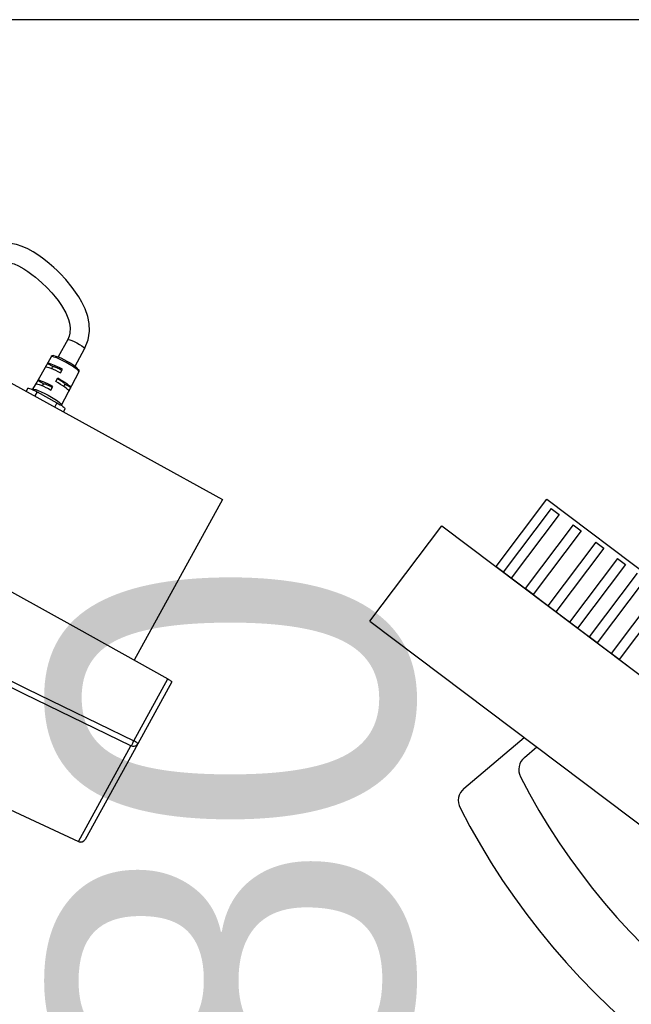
# Model space of a CAD drawing. Header units: millimetres. Extents: x -4612887 to -4536833, y -5457376 to -5415716.
# Tile 97 of 144: x -4585004 to -4584734, y -5436524 to -5436089. Entities that reach past the tile are written whole.
import ezdxf

# ---------------------------------------------------------------- set-up
doc = ezdxf.new("R2010")
doc.units = ezdxf.units.MM
doc.header["$MEASUREMENT"] = 0
doc.linetypes.add('CONTINU', pattern=[0])
doc.layers.get('0').update_dxf_attribs({"color": 8, "lineweight": 18})
doc.layers.add('LOC', color=4, linetype='CONTINU')
doc.layers.add('PLAN', color=7, linetype='CONTINU')
doc.layers.add('Ściany wewnętrzne', color=7, linetype='Continuous', lineweight=18)
doc.styles.add('FDBES', font='simplex.shx')

# ---------------------------------------------------------------- blocks, each defined once
blk = doc.blocks.new('A$C7EBD59A9')
at = {"layer": 'PLAN', "color": 0, "linetype": 'Continuous'}
for p, q in [((269.65, 173.94), (269.65, 166.34)), ((277.05, 166.34), (277.05, 173.94)), ((267.28, 165.05), (267.21, 161.37)), ((273.35, 161.38), (273.35, 162.93)), ((279.67, 150.69), (279.42, 165.05)), ((267.21, 161.37), (267.08, 153.84)), ((273.35, 157.61), (273.35, 159.17)), ((273.35, 153.85), (273.35, 155.41)), ((267.08, 153.84), (267.03, 150.69)), ((16.65, 148.84), (351.35, 148.84)), ((265.17, 150.14), (265.17, 148.84)), ((268.98, 150.69), (277.72, 150.69)), ((281.53, 150.14), (281.53, 148.84)), ((351.35, 148.84), (351.35, 78.42)), ((368, 78.04), (368, 50.95)), ((368, 50.95), (368, 9.07)), ((366.13, 7.09), (366.16, 7.08))]:
    blk.add_line(p, q, dxfattribs=at)
at = {"layer": 'PLAN', "color": 6}
for p, q in [((267.28, 162.16), (269.73, 162.16)), ((279.49, 158.39), (276.96, 158.39)), ((267.14, 154.62), (269.73, 154.62)), ((268.98, 150.69), (268.98, 148.84)), ((277.72, 150.69), (277.72, 148.84)), ((366.09, 51.24), (366.09, 78.33)), ((366.13, 7.09), (366.13, 48.98))]:
    blk.add_line(p, q, dxfattribs=at)
at = {"layer": 'PLAN', "color": 0, "linetype": 'Continuous', "flags": 128}
for points in [[(277.05, 173.94), (276.6, 177.63), (275.45, 180.74), (273.89, 183.29), (272.15, 185.36), (269.76, 187.53), (267.5, 189.16), (265.45, 190.4), (261.52, 192.34), (257.92, 193.74), (254.84, 194.72), (253.28, 195.15), (251.61, 195.56), (249.35, 196.05), (246.74, 196.5), (244.35, 196.8), (241.75, 196.99), (239.39, 197.01), (237.11, 196.84), (234.85, 196.42), (232.61, 195.66), (232.09, 195.36)], [(234, 187.35), (234.47, 188.12), (235.46, 188.82), (236.35, 189.15), (237.64, 189.44), (239.46, 189.61), (241.71, 189.59), (243.64, 189.44), (245.57, 189.19), (247.27, 188.9), (248.69, 188.63), (250.46, 188.23), (252.97, 187.56), (255.62, 186.7), (257.51, 185.99), (259.2, 185.27), (261.27, 184.24), (263.99, 182.6), (266.23, 180.81), (267.22, 179.79), (268.31, 178.36), (269.23, 176.46), (269.54, 175.3), (269.65, 173.95)], [(269.65, 173.94), (269.83, 174.11), (270.35, 174.26), (271.17, 174.37), (272.2, 174.45), (273.35, 174.48), (274.49, 174.45), (275.53, 174.37), (276.34, 174.26), (276.87, 174.11), (277.05, 173.94), (277.05, 173.94)], [(268.48, 166.1), (268.75, 166.18), (269.6, 166.33), (270.69, 166.45), (271.97, 166.53), (273.35, 166.56), (274.72, 166.53), (276, 166.45), (277.1, 166.33), (277.95, 166.18), (278.41, 166.02)], [(268.21, 166.03), (267.76, 165.85), (267.44, 165.55), (267.28, 165.15), (267.3, 165.05)], [(273.35, 162.93), (272.25, 162.92), (271.19, 162.87), (270.2, 162.8), (269.31, 162.71), (268.55, 162.6), (267.94, 162.46), (267.52, 162.32), (267.28, 162.16)], [(269.73, 162.16), (269.92, 162.25), (270.2, 162.33), (270.57, 162.4), (271.03, 162.46), (271.55, 162.51), (272.12, 162.55), (272.72, 162.57), (273.35, 162.58)], [(279.4, 165.08), (279.32, 165.45), (279.12, 165.71), (278.83, 165.91), (278.66, 165.98)], [(267.28, 162.16), (267.25, 162.08), (267.24, 162.01), (267.23, 161.92), (267.22, 161.7), (267.21, 161.44), (267.21, 161.18), (267.21, 160.94), (267.21, 160.75), (267.22, 160.63), (267.24, 160.59), (267.25, 160.6)], [(267.25, 160.6), (267.49, 160.76), (267.92, 160.91), (268.52, 161.04), (269.29, 161.15), (270.18, 161.25), (271.18, 161.32), (272.25, 161.36), (273.35, 161.38)], [(269.65, 161.2), (269.65, 161.26), (269.65, 161.53), (269.65, 161.78), (269.66, 161.98), (269.7, 162.11), (269.73, 162.16)], [(273.35, 159.17), (274.46, 159.15), (275.53, 159.11), (276.53, 159.04), (277.43, 158.95), (278.2, 158.83), (278.81, 158.7), (279.24, 158.55), (279.49, 158.39)], [(276.96, 158.39), (276.77, 158.48), (276.49, 158.56), (276.11, 158.63), (275.66, 158.69), (275.14, 158.74), (274.57, 158.78), (273.97, 158.8), (273.35, 158.81)], [(273.35, 155.41), (272.23, 155.39), (271.14, 155.35), (270.12, 155.28), (269.21, 155.18), (268.44, 155.07), (267.82, 154.93), (267.38, 154.78), (267.14, 154.62)], [(269.73, 154.62), (269.92, 154.71), (270.2, 154.79), (270.57, 154.86), (271.03, 154.92), (271.55, 154.97), (272.12, 155.01), (272.72, 155.03), (273.35, 155.04)], [(279.51, 156.84), (279.27, 156.99), (278.83, 157.14), (278.22, 157.28), (277.45, 157.39), (276.54, 157.49), (275.54, 157.56), (274.46, 157.6), (273.35, 157.61)], [(277.05, 157.44), (277.05, 157.58), (277.05, 157.84), (277.04, 158.08), (277.02, 158.26), (276.98, 158.37), (276.96, 158.39)], [(279.49, 158.39), (279.51, 158.31), (279.53, 158.15), (279.54, 157.93), (279.55, 157.68), (279.55, 157.41), (279.56, 157.17), (279.56, 156.98), (279.55, 156.86), (279.52, 156.83), (279.51, 156.84)], [(267.14, 154.62), (267.11, 154.54), (267.1, 154.47), (267.1, 154.38), (267.09, 154.16), (267.08, 153.9), (267.08, 153.64), (267.07, 153.4), (267.07, 153.21), (267.08, 153.09), (267.1, 153.05), (267.11, 153.06)], [(267.11, 153.06), (267.36, 153.22), (267.8, 153.37), (268.41, 153.51), (269.19, 153.63), (270.11, 153.72), (271.13, 153.8), (272.22, 153.84), (273.35, 153.85)], [(269.65, 153.68), (269.65, 153.72), (269.65, 153.99), (269.65, 154.24), (269.66, 154.44), (269.7, 154.57), (269.73, 154.62)], [(265.17, 150.14), (265.24, 150.24), (265.46, 150.35), (265.81, 150.44), (266.29, 150.52), (266.86, 150.59), (267.52, 150.64), (268.24, 150.67), (268.98, 150.69)], [(277.72, 150.69), (278.46, 150.67), (279.18, 150.64), (279.83, 150.59), (280.41, 150.52), (280.89, 150.44), (281.24, 150.35), (281.45, 150.24), (281.53, 150.14)], [(1.91, 78.33), (42.36, 78.55), (82.82, 78.72), (123.29, 78.83), (163.76, 78.89), (204.24, 78.89), (244.71, 78.83), (285.18, 78.72), (325.64, 78.55), (366.09, 78.33)], [(366.09, 78.33), (366.46, 78.32), (366.82, 78.3), (367.16, 78.28), (367.44, 78.24), (367.68, 78.2), (367.86, 78.15), (367.96, 78.1), (368, 78.04)], [(1.87, 7.09), (47.2, 4), (92.67, 1.78), (138.3, 0.45), (184, 0), (229.53, 0.44), (275.07, 1.77), (320.63, 3.99), (366.13, 7.09)]]:
    blk.add_lwpolyline(points, dxfattribs=at)
at = {"layer": 'PLAN', "color": 6, "flags": 128}
for points in [[(273.35, 165.93), (271.9, 165.9), (270.53, 165.83), (269.32, 165.71), (268.35, 165.55), (267.67, 165.36), (267.32, 165.16), (267.28, 165.05)], [(279.42, 165.05), (279.38, 165.16), (279.02, 165.36), (278.34, 165.55), (277.37, 165.71), (276.17, 165.83), (274.8, 165.9), (273.35, 165.93)], [(267.03, 150.69), (267.07, 150.8), (267.44, 151.01), (268.14, 151.2), (269.16, 151.37), (270.41, 151.49), (271.84, 151.57), (273.35, 151.6), (274.86, 151.57), (276.29, 151.49), (277.54, 151.37), (278.55, 151.2), (279.26, 151.01), (279.63, 150.8), (279.67, 150.69)], [(1.91, 51.24), (47.33, 48.88), (92.82, 47.19), (138.39, 46.18), (184, 45.84), (229.52, 46.18), (275.04, 47.19), (320.58, 48.88), (366.09, 51.24)], [(366.09, 51.24), (366.11, 50.85), (366.13, 50.46), (366.14, 50.09), (366.15, 49.76), (366.16, 49.47), (366.15, 49.24), (366.15, 49.07), (366.13, 48.98)], [(368, 50.95), (367.96, 51.01), (367.86, 51.06), (367.68, 51.11), (367.44, 51.15), (367.16, 51.19), (366.82, 51.21), (366.46, 51.23), (366.09, 51.24)], [(368, 50.95), (367.96, 50.58), (367.86, 50.22), (367.69, 49.89), (367.46, 49.6), (367.18, 49.35), (366.86, 49.16), (366.5, 49.04), (366.13, 48.98)], [(366.13, 48.98), (320.71, 46.62), (275.21, 44.93), (229.62, 43.91), (184, 43.57), (138.47, 43.91), (92.93, 44.92), (47.38, 46.61), (1.87, 48.98)], [(366.13, 7.09), (366.5, 7.15), (366.86, 7.28), (367.18, 7.47), (367.46, 7.72), (367.69, 8.01), (367.86, 8.34), (367.96, 8.7), (368, 9.07)]]:
    blk.add_lwpolyline(points, dxfattribs=at)
at = {"layer": 'PLAN', "color": 0, "linetype": 'Continuous'}
blk.add_arc((366, 9.07), 2, 274.4605, 0, dxfattribs=at)
blk = doc.blocks.new('A$C6DCA3926')
at = {"layer": 'PLAN', "color": 6}
for p, q in [((30.07, 127.14), (30.12, 164.39)), ((30.12, 164.39), (417.12, 163.89)), ((0, 74.43), (0.07, 127.18)), ((0.07, 127.18), (447.07, 126.61)), ((0, 74.43), (447, 73.86)), ((77.63, 40.31), (85.41, 74.32)), ((90.72, 67.31), (92.32, 74.31))]:
    blk.add_line(p, q, dxfattribs=at)
at = {"layer": 'PLAN', "color": 3}
for p, q in [((34.11, 162.35), (34.07, 127.14)), ((34.11, 162.35), (38.54, 162.34)), ((38.54, 162.34), (38.5, 127.13)), ((46.15, 162.33), (46.1, 127.12)), ((46.15, 162.33), (50.58, 162.32)), ((50.58, 162.32), (50.53, 127.12)), ((58.76, 162.31), (58.71, 127.1)), ((58.76, 162.31), (63.18, 162.31)), ((63.18, 162.31), (63.14, 127.1)), ((70.79, 162.3), (70.75, 127.09)), ((70.79, 162.3), (75.22, 162.29)), ((75.22, 162.29), (75.17, 127.08)), ((81.68, 162.28), (81.64, 127.08)), ((86.11, 162.28), (86.06, 127.07)), ((93.72, 162.27), (93.67, 127.06)), ((98.14, 162.26), (98.1, 127.05)), ((38.5, 127.13), (34.07, 127.14)), ((50.53, 127.12), (46.1, 127.12)), ((63.14, 127.1), (58.71, 127.1)), ((75.17, 127.08), (70.75, 127.09)), ((86.06, 127.07), (81.64, 127.08)), ((98.1, 127.05), (93.67, 127.06))]:
    blk.add_line(p, q, dxfattribs=at)
at = {"layer": 'PLAN', "color": 2}
blk.add_line((30.07, 127.14), (417.07, 126.64), dxfattribs=at)
at = {"layer": 'PLAN', "color": 6}
for centre, radius, start, end in [((97.54, 65.75), 7, 167.1208, 244.1295), ((84.45, 38.75), 7, 167.1208, 244.1295), ((223.82, 326.15), 326.41, 244.1295, 295.721)]:
    blk.add_arc(centre, radius, start, end, dxfattribs=at)
at = {"layer": 'PLAN', "color": 3}
blk.add_arc((223.82, 326.15), 296.41, 244.1295, 295.721, dxfattribs=at)
blk = doc.blocks.new('CONSOLE2')
at = {"layer": 'LOC', "color": 6}
blk.add_line((800, 0), (-500, 0), dxfattribs=at)
at = {"layer": 'LOC', "xscale": 1.149999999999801, "yscale": 1.149999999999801, "zscale": 1.149999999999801, "rotation": 331.173118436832}
blk.add_blockref('A$C7EBD59A9', (-107.02, -166.94), dxfattribs=at)
at = {"layer": 'LOC', "rotation": 323.046817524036}
blk.add_blockref('A$C6DCA3926', (349.76, -324.97), dxfattribs=at)

msp = doc.modelspace()

# ---------------------------------------------------------------- linework, layer by layer
at = {"layer": 'Ściany wewnętrzne', "linetype": 'Continuous', "flags": 128}
msp.add_lwpolyline([(-4583145.69, -5436789.1), (-4583185.19, -5436789.1), (-4583185.69, -5436788.6), (-4583185.69, -5436089.54), (-4583186.19, -5436089.04), (-4585855.69, -5436089.04)], dxfattribs=at)

# ---------------------------------------------------------------- block references
at = {"layer": 'LOC', "rotation": 360}
msp.add_blockref('CONSOLE2', (-4585243.44, -5436089.04), dxfattribs=at)

# ---------------------------------------------------------------- texts
at = {"color": 60, "insert": (-4585042.62, -5436450.81), "char_height": 160, "attachment_point": 5, "rotation": 90, "style": 'FDBES'}
msp.add_mtext('{\\fArial|b0|i0|c238|p34;\\C2;120\\P80}', dxfattribs=at)

doc.saveas('drawing.dxf')
